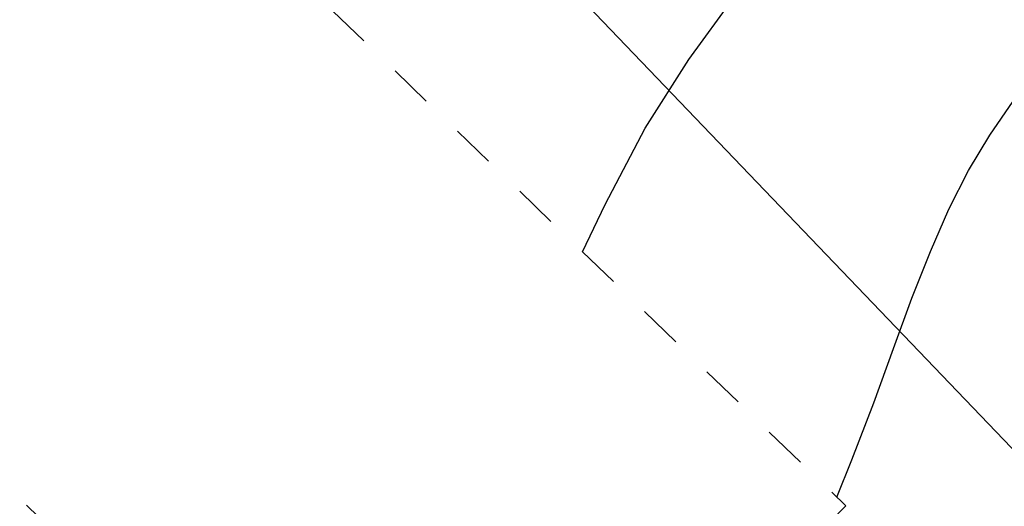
# Model space of a CAD drawing. Extents: x 0 to 361260, y 0 to 4201817.
# Tile 138 of 256: x 360152 to 360169, y 4200542 to 4200550. Entities that reach past the tile are written whole.
import ezdxf

# ---------------------------------------------------------------- set-up
doc = ezdxf.new("R2010")
doc.units = 0
doc.header["$LTSCALE"] = 0.5
doc.header["$MEASUREMENT"] = 0
doc.linetypes.add('CONTI', pattern=[0])
doc.linetypes.add('Д_ТРОТ_ТРУБА', pattern=[3, 1.5, -1.5])
doc.layers.add('(025) Дорога', color=7, linetype='Continuous')
doc.layers.add('GORIZDEFAULT', color=32, linetype='CONTI')

msp = doc.modelspace()

# ---------------------------------------------------------------- linework, layer by layer
at = {"layer": '(025) Дорога', "linetype": 'Д_ТРОТ_ТРУБА', "flags": 128}
msp.add_lwpolyline([(360145.999, 4200561.788), (360141.313, 4200556.972), (360139.34, 4200559.023), (360136.946, 4200556.919), (360159.781, 4200534.797), (360166.748, 4200541.774), (360145.999, 4200561.788)], dxfattribs=at)
at = {"linetype": 'Continuous', "elevation": 1.643}
msp.add_lwpolyline([(359968.105, 4200751.148), (360144.875, 4200568.598), (360208.905, 4200501.768), (360248.135, 4200449.088), (360280.365, 4200400.868), (360329.345, 4200345.008), (360410.625, 4200285.188), (360473.125, 4200218.998), (360491.256, 4200199.541)], dxfattribs=at)
at = {"layer": 'GORIZDEFAULT', "color": 32}
for points in [[(360162.189, 4200546.172, 541), (360162.58, 4200546.99, 541), (360163.27, 4200548.31, 541), (360164.03, 4200549.5, 541), (360164.82, 4200550.59, 541), (360165.63, 4200551.61, 541), (360166.43, 4200552.59, 541), (360167.19, 4200553.58, 541), (360167.88, 4200554.61, 541), (360168.48, 4200555.71, 541), (360168.97, 4200556.91, 541), (360169.36, 4200558.22, 541), (360169.373, 4200558.28, 541)], [(360166.589, 4200541.927, 541.5), (360166.85, 4200542.57, 541.5), (360167.23, 4200543.56, 541.5), (360167.57, 4200544.5, 541.5), (360167.89, 4200545.37, 541.5), (360168.21, 4200546.18, 541.5), (360168.53, 4200546.91, 541.5), (360168.87, 4200547.58, 541.5), (360169.24, 4200548.19, 541.5), (360169.64, 4200548.78, 541.5), (360170.06, 4200549.39, 541.5), (360170.48, 4200550.09, 541.5), (360170.89, 4200550.92, 541.5), (360171.28, 4200551.93, 541.5), (360171.64, 4200553.18, 541.5), (360171.96, 4200554.68, 541.5), (360171.998, 4200554.905, 541.5)]]:
    msp.add_polyline3d(points, dxfattribs=at)

doc.saveas('drawing.dxf')
